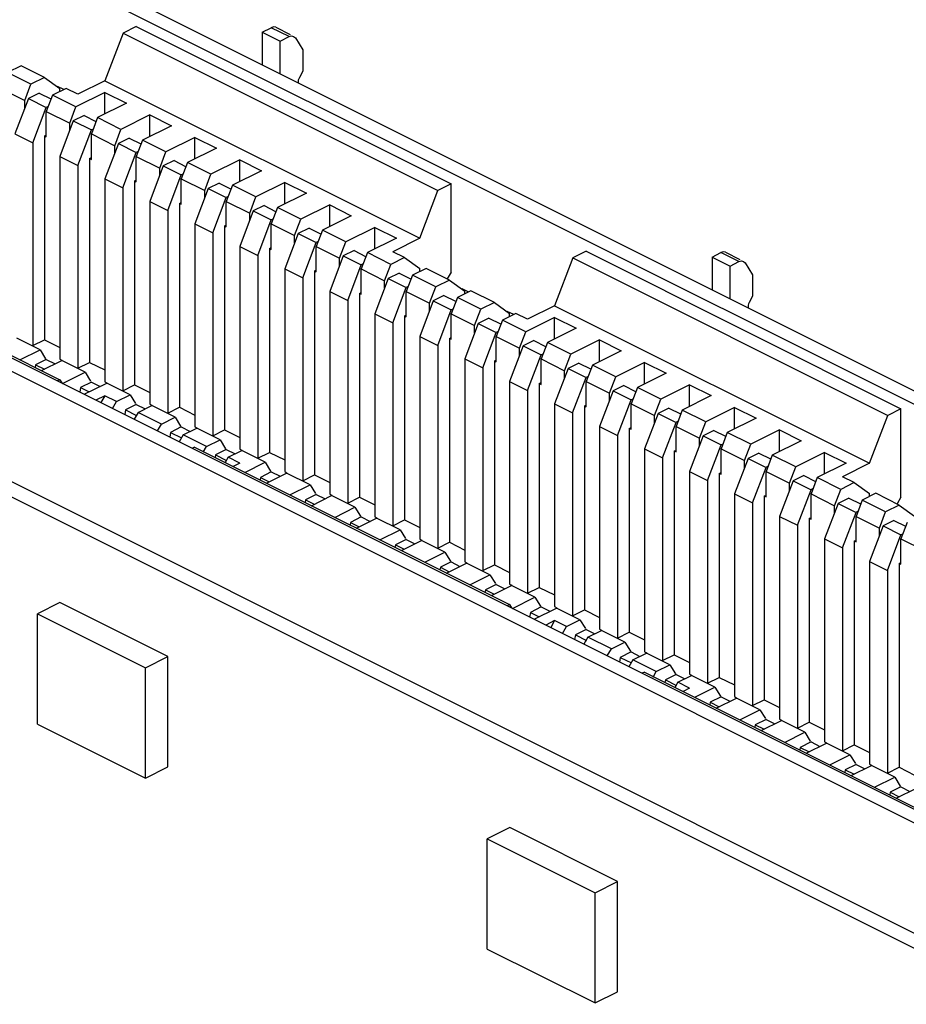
# Paper-space layout '005_EXP_CORICANT_PE_DRAWING_3_1' of a CAD drawing. Header units: millimetres. Extents: x 6 to 413, y 7 to 290.
# Tile 244 of 256: x 239.91 to 241.16, y 163.85 to 165.24. Entities that reach past the tile are written whole.
import ezdxf

# ---------------------------------------------------------------- set-up
doc = ezdxf.new("R2010")
doc.units = ezdxf.units.MM
doc.header["$LTSCALE"] = 23.1
doc.layers.add('119B00000215A_C_3_5353652_BL293', color=7, linetype='CONTINUOUS')

# ---------------------------------------------------------------- blocks, each defined once
blk = doc.blocks.new('119B00000215A_C_3_5353652_BL293', base_point=(238.9172, 165.473))
at = {"layer": '119B00000215A_C_3_5353652_BL293', "color": 7, "linetype": 'Continuous'}
for p, q in [((238.3822, 166.1089), (242.0469, 164.2767)), ((238.3822, 166.0898), (242.0278, 164.2671)), ((238.3822, 165.5171), (241.4551, 163.9807)), ((238.3817, 165.4982), (241.436, 163.9712)), ((238.3822, 165.342), (241.436, 163.8153)), ((238.3822, 165.3206), (241.4551, 163.7843)), ((240.0552, 165.2189), (240.0295, 165.1515)), ((240.074, 165.2284), (240.0552, 165.2189)), ((240.0552, 165.2189), (240.5007, 164.9962)), ((240.074, 165.2284), (240.5195, 165.0056)), ((240.2521, 165.2203), (240.2647, 165.2265)), ((240.2521, 165.2203), (240.2776, 165.2075)), ((240.2521, 165.2203), (240.2521, 165.174)), ((240.2902, 165.2138), (240.2647, 165.2265)), ((240.2712, 165.227), (240.2916, 165.2167)), ((240.2776, 165.2075), (240.2902, 165.2138)), ((240.2776, 165.1612), (240.2776, 165.2075)), ((240.2966, 165.2142), (240.299, 165.212)), ((240.299, 165.212), (240.3094, 165.1951)), ((240.3094, 165.1951), (240.3094, 165.1649)), ((239.9111, 165.1725), (239.8919, 165.1629)), ((239.9442, 165.156), (239.9111, 165.1725)), ((240.3094, 165.1649), (240.3047, 165.1562)), ((239.925, 165.1464), (239.8919, 165.1629)), ((239.9442, 165.156), (239.925, 165.1464)), ((239.9442, 165.156), (239.9658, 165.1403)), ((240.0295, 165.1515), (239.9913, 165.1324)), ((240.0295, 165.1515), (240.475, 164.9288)), ((240.3031, 165.1501), (240.3031, 165.1485)), ((239.8831, 165.1398), (239.9162, 165.1233)), ((239.9162, 165.1233), (239.925, 165.1464)), ((239.9747, 165.1407), (239.9556, 165.1311)), ((239.962, 165.144), (239.9711, 165.1395)), ((239.9658, 165.1362), (239.9658, 165.1403)), ((239.9913, 165.1324), (239.9747, 165.1407)), ((239.9213, 165.1264), (239.9022, 165.0763)), ((239.9162, 165.113), (239.9162, 165.1233)), ((239.9366, 165.134), (239.9213, 165.1264)), ((239.9213, 165.1264), (239.9467, 165.1137)), ((239.9366, 165.134), (239.9529, 165.1258)), ((239.9556, 165.1311), (239.9467, 165.108)), ((239.9886, 165.1146), (239.9556, 165.1311)), ((240.0295, 165.135), (239.9886, 165.1146)), ((240.0295, 165.135), (240.06, 165.1197)), ((240.0295, 165.1044), (240.0295, 165.135)), ((239.9276, 165.0636), (239.9467, 165.1137)), ((239.9494, 165.115), (239.9467, 165.1137)), ((239.9467, 165.108), (239.9798, 165.0914)), ((239.9467, 165.0721), (239.9467, 165.108)), ((239.9798, 165.0914), (239.9886, 165.1146)), ((240.06, 165.1197), (240.0192, 165.0993)), ((239.9849, 165.0946), (239.9658, 165.0445)), ((240.0002, 165.1022), (239.9849, 165.0946)), ((239.9849, 165.0946), (240.0104, 165.0818)), ((240.0002, 165.1022), (240.0166, 165.094)), ((240.0192, 165.0993), (240.0104, 165.0762)), ((240.0523, 165.0827), (240.0192, 165.0993)), ((240.0931, 165.1032), (240.0523, 165.0827)), ((240.0931, 165.1032), (240.1237, 165.0879)), ((240.0931, 165.0726), (240.0931, 165.1032)), ((239.9798, 165.0812), (239.9798, 165.0914)), ((239.9913, 165.0318), (240.0104, 165.0818)), ((240.013, 165.0832), (240.0104, 165.0818)), ((240.0435, 165.0596), (240.0523, 165.0827)), ((240.1237, 165.0879), (240.0828, 165.0675)), ((239.9022, 165.0763), (239.9276, 165.0636)), ((239.9442, 165.0734), (239.9457, 165.0742)), ((239.9442, 165.0734), (239.9467, 165.0721)), ((239.9442, 165.0734), (239.9442, 164.785)), ((240.0104, 165.0762), (240.0435, 165.0596)), ((240.0104, 165.0403), (240.0104, 165.0762)), ((240.0638, 165.0704), (240.0486, 165.0628)), ((240.0638, 165.0704), (240.0802, 165.0622)), ((240.0828, 165.0675), (240.074, 165.0444)), ((240.1159, 165.0509), (240.0828, 165.0675)), ((240.1567, 165.0713), (240.1159, 165.0509)), ((240.1567, 165.0713), (240.1873, 165.0561)), ((240.1567, 165.0408), (240.1567, 165.0713)), ((239.9276, 165.0636), (239.9276, 164.7768)), ((240.0486, 165.0628), (240.0295, 165.0127)), ((240.0435, 165.0494), (240.0435, 165.0596)), ((240.0486, 165.0628), (240.074, 165.05)), ((240.1873, 165.0561), (240.1465, 165.0356)), ((239.9658, 165.0445), (239.9913, 165.0318)), ((239.9658, 165.0445), (239.9658, 164.7577)), ((240.0078, 165.0416), (240.0094, 165.0424)), ((240.0078, 165.0416), (240.0104, 165.0403)), ((240.0078, 165.0416), (240.0078, 164.7532)), ((240.0549, 164.9999), (240.074, 165.05)), ((240.0767, 165.0514), (240.074, 165.05)), ((240.074, 165.0444), (240.1071, 165.0278)), ((240.074, 165.0085), (240.074, 165.0444)), ((240.1071, 165.0278), (240.1159, 165.0509)), ((240.1275, 165.0386), (240.1122, 165.0309)), ((240.1275, 165.0386), (240.1438, 165.0304)), ((240.2204, 165.0395), (240.1796, 165.0191)), ((240.2204, 165.0395), (240.2509, 165.0242)), ((240.2204, 165.009), (240.2204, 165.0395)), ((239.9913, 165.0318), (239.9913, 164.7449)), ((240.1122, 165.0309), (240.0931, 164.9808)), ((240.1071, 165.0175), (240.1071, 165.0278)), ((240.1122, 165.0309), (240.1377, 165.0182)), ((240.1465, 165.0356), (240.1377, 165.0125)), ((240.1796, 165.0191), (240.1465, 165.0356)), ((240.2509, 165.0242), (240.2101, 165.0038)), ((240.0295, 165.0127), (240.0549, 164.9999)), ((240.0295, 165.0127), (240.0295, 164.7258)), ((240.0715, 165.0098), (240.073, 165.0105)), ((240.1186, 164.9681), (240.1377, 165.0182)), ((240.1403, 165.0195), (240.1377, 165.0182)), ((240.1377, 165.0125), (240.1708, 164.996)), ((240.1377, 164.9767), (240.1377, 165.0125)), ((240.1708, 164.996), (240.1796, 165.0191)), ((240.0549, 164.9999), (240.0549, 164.7131)), ((240.0715, 165.0098), (240.074, 165.0085)), ((240.0715, 165.0098), (240.0715, 164.7214)), ((240.1759, 164.9991), (240.1568, 164.949)), ((240.1708, 164.9857), (240.1708, 164.996)), ((240.1911, 165.0067), (240.1759, 164.9991)), ((240.1759, 164.9991), (240.2013, 164.9864)), ((240.1911, 165.0067), (240.2075, 164.9986)), ((240.2101, 165.0038), (240.2013, 164.9807)), ((240.2432, 164.9873), (240.2101, 165.0038)), ((240.284, 165.0077), (240.2432, 164.9873)), ((240.284, 165.0077), (240.3146, 164.9924)), ((240.284, 164.9771), (240.284, 165.0077)), ((240.475, 164.9288), (240.5007, 164.9962)), ((240.5195, 165.0056), (240.5007, 164.9962)), ((240.5195, 164.8809), (240.5195, 165.0056)), ((240.1822, 164.9363), (240.2013, 164.9864)), ((240.204, 164.9877), (240.2013, 164.9864)), ((240.2344, 164.9642), (240.2432, 164.9873)), ((240.3146, 164.9924), (240.2738, 164.972)), ((240.0931, 164.9808), (240.1186, 164.9681)), ((240.0931, 164.9808), (240.0931, 164.694)), ((240.1186, 164.9681), (240.1186, 164.6813)), ((240.1351, 164.978), (240.1366, 164.9787)), ((240.1351, 164.978), (240.1377, 164.9767)), ((240.1351, 164.978), (240.1351, 164.6896)), ((240.2013, 164.9807), (240.2344, 164.9642)), ((240.2013, 164.9449), (240.2013, 164.9807)), ((240.2548, 164.9749), (240.2395, 164.9673)), ((240.2548, 164.9749), (240.2711, 164.9667)), ((240.2738, 164.972), (240.2649, 164.9489)), ((240.3069, 164.9555), (240.2738, 164.972)), ((240.3477, 164.9759), (240.3069, 164.9555)), ((240.3477, 164.9759), (240.3782, 164.9606)), ((240.3477, 164.9453), (240.3477, 164.9759)), ((240.2395, 164.9673), (240.2204, 164.9172)), ((240.2344, 164.9539), (240.2344, 164.9642)), ((240.2395, 164.9673), (240.265, 164.9546)), ((240.2459, 164.9045), (240.265, 164.9546)), ((240.2676, 164.9559), (240.265, 164.9546)), ((240.298, 164.9324), (240.3069, 164.9555)), ((240.3782, 164.9606), (240.3374, 164.9402)), ((239.5201, 164.9514), (239.9656, 164.7286)), ((240.1568, 164.949), (240.1822, 164.9363)), ((240.1568, 164.949), (240.1568, 164.6622)), ((240.1988, 164.9461), (240.2003, 164.9469)), ((240.1988, 164.9461), (240.2013, 164.9449)), ((240.1988, 164.9461), (240.1988, 164.6577)), ((240.2649, 164.9489), (240.298, 164.9324)), ((240.2649, 164.913), (240.2649, 164.9489)), ((240.3184, 164.9431), (240.3031, 164.9355)), ((240.3184, 164.9431), (240.3348, 164.9349)), ((240.4113, 164.9441), (240.3705, 164.9236)), ((240.4113, 164.9441), (240.4419, 164.9288)), ((240.4113, 164.9135), (240.4113, 164.9441)), ((240.1822, 164.9363), (240.1822, 164.6495)), ((240.3031, 164.9355), (240.284, 164.8854)), ((240.298, 164.9221), (240.298, 164.9324)), ((240.3031, 164.9355), (240.3286, 164.9227)), ((240.3374, 164.9402), (240.3286, 164.9171)), ((240.3705, 164.9236), (240.3374, 164.9402)), ((240.4419, 164.9288), (240.401, 164.9084)), ((240.475, 164.9288), (240.4368, 164.9097)), ((240.2204, 164.9172), (240.2459, 164.9045)), ((240.2204, 164.9172), (240.2204, 164.6304)), ((240.2624, 164.9143), (240.2639, 164.9151)), ((240.2624, 164.9143), (240.2649, 164.913)), ((240.2624, 164.9143), (240.2624, 164.6259)), ((240.3095, 164.8727), (240.3286, 164.9227)), ((240.3313, 164.9241), (240.3286, 164.9227)), ((240.3286, 164.9171), (240.3617, 164.9005)), ((240.3286, 164.8812), (240.3286, 164.9171)), ((240.3617, 164.9005), (240.3705, 164.9236)), ((240.2459, 164.9045), (240.2459, 164.6177)), ((240.3668, 164.9037), (240.3477, 164.8536)), ((240.3617, 164.8903), (240.3617, 164.9005)), ((240.382, 164.9113), (240.3668, 164.9037)), ((240.3668, 164.9037), (240.3922, 164.8909)), ((240.382, 164.9113), (240.3984, 164.9031)), ((240.401, 164.9084), (240.3922, 164.8853)), ((240.4341, 164.8918), (240.401, 164.9084)), ((240.4533, 164.9014), (240.4341, 164.8918)), ((240.4533, 164.9014), (240.4368, 164.9097)), ((240.4533, 164.9014), (240.475, 164.8857)), ((240.6916, 164.9008), (240.6659, 164.8333)), ((240.7104, 164.9102), (240.6916, 164.9008)), ((240.6916, 164.9008), (241.1371, 164.678)), ((240.7104, 164.9102), (241.1559, 164.6874)), ((240.8886, 164.9021), (240.9011, 164.9084)), ((240.8886, 164.9021), (240.914, 164.8893)), ((240.8886, 164.9021), (240.8886, 164.8558)), ((240.9266, 164.8956), (240.9011, 164.9084)), ((240.9076, 164.9088), (240.928, 164.8985)), ((240.284, 164.8854), (240.3095, 164.8727)), ((240.284, 164.8854), (240.284, 164.5986)), ((240.3731, 164.8408), (240.3922, 164.8909)), ((240.3949, 164.8923), (240.3922, 164.8909)), ((240.3922, 164.8853), (240.4253, 164.8687)), ((240.3922, 164.8494), (240.3922, 164.8853)), ((240.4253, 164.8687), (240.4341, 164.8918)), ((240.4839, 164.8861), (240.4647, 164.8766)), ((240.475, 164.8817), (240.475, 164.8857)), ((240.517, 164.8696), (240.4839, 164.8861)), ((240.914, 164.8893), (240.9266, 164.8956)), ((240.914, 164.8431), (240.914, 164.8893)), ((240.933, 164.896), (240.9354, 164.8938)), ((240.9354, 164.8938), (240.9458, 164.8769)), ((240.3095, 164.8727), (240.3095, 164.5858)), ((240.326, 164.8825), (240.3276, 164.8833)), ((240.326, 164.8825), (240.3286, 164.8812)), ((240.326, 164.8825), (240.326, 164.5941)), ((240.4304, 164.8718), (240.4113, 164.8218)), ((240.4457, 164.8795), (240.4304, 164.8718)), ((240.4304, 164.8718), (240.4559, 164.8591)), ((240.4457, 164.8795), (240.4621, 164.8713)), ((240.4647, 164.8766), (240.4559, 164.8534)), ((240.4978, 164.86), (240.4647, 164.8766)), ((240.5195, 164.8809), (240.514, 164.8713)), ((240.9458, 164.8769), (240.9458, 164.8467)), ((240.4253, 164.8585), (240.4253, 164.8687)), ((240.4368, 164.809), (240.4559, 164.8591)), ((240.4585, 164.8604), (240.4559, 164.8591)), ((240.489, 164.8369), (240.4978, 164.86)), ((240.517, 164.8696), (240.4978, 164.86)), ((240.517, 164.8696), (240.5386, 164.8539)), ((240.5348, 164.8577), (240.5439, 164.8531)), ((240.3477, 164.8536), (240.3731, 164.8408)), ((240.3477, 164.8536), (240.3477, 164.5667)), ((240.3897, 164.8507), (240.3912, 164.8514)), ((240.3897, 164.8507), (240.3922, 164.8494)), ((240.3897, 164.8507), (240.3897, 164.5623)), ((240.4559, 164.8534), (240.489, 164.8369)), ((240.4559, 164.8176), (240.4559, 164.8534)), ((240.5093, 164.8477), (240.4941, 164.84)), ((240.5093, 164.8477), (240.5257, 164.8395)), ((240.5283, 164.8447), (240.5195, 164.8216)), ((240.5475, 164.8543), (240.5283, 164.8447)), ((240.5614, 164.8282), (240.5283, 164.8447)), ((240.5386, 164.8499), (240.5386, 164.8539)), ((240.5806, 164.8378), (240.5475, 164.8543)), ((240.9458, 164.8467), (240.9411, 164.838)), ((240.3731, 164.8408), (240.3731, 164.554)), ((240.4941, 164.84), (240.475, 164.7899)), ((240.489, 164.8266), (240.489, 164.8369)), ((240.4941, 164.84), (240.5195, 164.8273)), ((240.5806, 164.8378), (240.5614, 164.8282)), ((240.5806, 164.8378), (240.6022, 164.8221)), ((240.6659, 164.8333), (240.6277, 164.8142)), ((240.6659, 164.8333), (241.1114, 164.6106)), ((240.9395, 164.8319), (240.9395, 164.8303)), ((240.4113, 164.8218), (240.4368, 164.809)), ((240.4113, 164.8218), (240.4113, 164.5349)), ((240.4533, 164.8189), (240.4549, 164.8196)), ((240.4533, 164.8189), (240.4559, 164.8176)), ((240.4533, 164.8189), (240.4533, 164.5305)), ((240.5004, 164.7772), (240.5195, 164.8273)), ((240.5222, 164.8286), (240.5195, 164.8273)), ((240.5195, 164.8216), (240.5526, 164.8051)), ((240.5195, 164.7858), (240.5195, 164.8216)), ((240.5526, 164.8051), (240.5614, 164.8282)), ((240.573, 164.8158), (240.5577, 164.8082)), ((240.573, 164.8158), (240.5893, 164.8076)), ((240.6112, 164.8225), (240.592, 164.8129)), ((240.5984, 164.8258), (240.6075, 164.8213)), ((240.6022, 164.8181), (240.6022, 164.8221)), ((240.6277, 164.8142), (240.6112, 164.8225)), ((240.6659, 164.8168), (240.6251, 164.7964)), ((240.6659, 164.8168), (240.6964, 164.8015)), ((240.6659, 164.7862), (240.6659, 164.8168)), ((240.4368, 164.809), (240.4368, 164.5222)), ((240.5577, 164.8082), (240.5386, 164.7581)), ((240.5526, 164.7948), (240.5526, 164.8051)), ((240.5577, 164.8082), (240.5832, 164.7955)), ((240.592, 164.8129), (240.5832, 164.7898)), ((240.6251, 164.7964), (240.592, 164.8129)), ((240.6964, 164.8015), (240.6556, 164.7811)), ((239.9379, 164.771), (239.9048, 164.7875)), ((240.475, 164.7899), (240.5004, 164.7772)), ((240.475, 164.7899), (240.475, 164.5031)), ((240.517, 164.787), (240.5185, 164.7878)), ((240.5641, 164.7454), (240.5832, 164.7955)), ((240.5858, 164.7968), (240.5832, 164.7955)), ((240.5832, 164.7898), (240.6162, 164.7733)), ((240.5832, 164.754), (240.5832, 164.7898)), ((240.6162, 164.7733), (240.6251, 164.7964)), ((239.9276, 164.7768), (239.9442, 164.785)), ((239.9442, 164.785), (239.9658, 164.7742)), ((240.5004, 164.7772), (240.5004, 164.4904)), ((240.517, 164.787), (240.5195, 164.7858)), ((240.517, 164.787), (240.517, 164.4987)), ((240.6214, 164.7764), (240.6022, 164.7263)), ((240.6162, 164.763), (240.6162, 164.7733)), ((240.6366, 164.784), (240.6214, 164.7764)), ((240.6214, 164.7764), (240.6468, 164.7637)), ((240.6366, 164.784), (240.653, 164.7758)), ((240.6556, 164.7811), (240.6468, 164.758)), ((240.6887, 164.7646), (240.6556, 164.7811)), ((240.7295, 164.785), (240.6887, 164.7646)), ((240.7295, 164.785), (240.7601, 164.7697)), ((240.7295, 164.7544), (240.7295, 164.785)), ((239.9094, 164.7567), (239.9379, 164.771)), ((239.9379, 164.771), (239.9457, 164.7584)), ((240.6277, 164.7136), (240.6468, 164.7637)), ((240.6495, 164.765), (240.6468, 164.7637)), ((240.6799, 164.7414), (240.6887, 164.7646)), ((240.7601, 164.7697), (240.7193, 164.7493)), ((239.9315, 164.7496), (239.9309, 164.746)), ((239.9467, 164.7573), (239.9315, 164.7496)), ((239.9315, 164.7496), (239.9439, 164.7434)), ((239.94, 164.7415), (239.9685, 164.7557)), ((239.9467, 164.7573), (239.9592, 164.7511)), ((239.9658, 164.7577), (239.9687, 164.7562)), ((240.0016, 164.7392), (239.9685, 164.7557)), ((239.9913, 164.7449), (240.0078, 164.7532)), ((240.0078, 164.7532), (240.0295, 164.7424)), ((240.5386, 164.7581), (240.5641, 164.7454)), ((240.5386, 164.7581), (240.5386, 164.4713)), ((240.5641, 164.7454), (240.5641, 164.4586)), ((240.5806, 164.7552), (240.5821, 164.756)), ((240.5806, 164.7552), (240.5832, 164.754)), ((240.5806, 164.7552), (240.5806, 164.4668)), ((240.6468, 164.758), (240.6799, 164.7414)), ((240.6468, 164.7221), (240.6468, 164.758)), ((240.7003, 164.7522), (240.685, 164.7446)), ((240.7003, 164.7522), (240.7166, 164.744)), ((240.7193, 164.7493), (240.7104, 164.7262)), ((240.7523, 164.7327), (240.7193, 164.7493)), ((240.7932, 164.7531), (240.7523, 164.7327)), ((240.7932, 164.7531), (240.8237, 164.7379)), ((240.7932, 164.7226), (240.7932, 164.7531)), ((239.9698, 164.7233), (240.0016, 164.7392)), ((240.0016, 164.7392), (240.0093, 164.7266)), ((240.685, 164.7446), (240.6659, 164.6945)), ((240.6799, 164.7312), (240.6799, 164.7414)), ((240.685, 164.7446), (240.7105, 164.7318)), ((240.6913, 164.6818), (240.7105, 164.7318)), ((240.7131, 164.7332), (240.7105, 164.7318)), ((240.7435, 164.7096), (240.7523, 164.7327)), ((240.8237, 164.7379), (240.7829, 164.7175)), ((239.9656, 164.7286), (239.9624, 164.727)), ((239.9656, 164.7286), (239.9685, 164.724)), ((239.9951, 164.7178), (239.994, 164.7112)), ((240.0104, 164.7254), (239.9951, 164.7178)), ((239.9951, 164.7178), (240.0075, 164.7116)), ((240.0004, 164.708), (240.0321, 164.7239)), ((240.0104, 164.7254), (240.0228, 164.7192)), ((240.0295, 164.7258), (240.0324, 164.7244)), ((240.0652, 164.7074), (240.0321, 164.7239)), ((240.0549, 164.7131), (240.0715, 164.7214)), ((240.0715, 164.7214), (240.0931, 164.7106)), ((240.6022, 164.7263), (240.6277, 164.7136)), ((240.6022, 164.7263), (240.6022, 164.4395)), ((240.6442, 164.7234), (240.6458, 164.7242)), ((240.6442, 164.7234), (240.6468, 164.7221)), ((240.6442, 164.7234), (240.6442, 164.435)), ((240.7104, 164.7262), (240.7435, 164.7096)), ((240.7104, 164.6903), (240.7104, 164.7262)), ((240.7639, 164.7204), (240.7486, 164.7127)), ((240.7639, 164.7204), (240.7803, 164.7122)), ((240.7829, 164.7175), (240.7741, 164.6943)), ((240.816, 164.7009), (240.7829, 164.7175)), ((240.8568, 164.7213), (240.816, 164.7009)), ((240.8568, 164.7213), (240.8874, 164.7061)), ((240.8568, 164.6908), (240.8568, 164.7213)), ((240.0295, 164.706), (240.0169, 164.6997)), ((240.0295, 164.706), (240.0238, 164.6963)), ((240.046, 164.6978), (240.0295, 164.706)), ((240.046, 164.6978), (240.0652, 164.7074)), ((240.0652, 164.7074), (240.073, 164.6948)), ((240.6277, 164.7136), (240.6277, 164.4267)), ((240.7486, 164.7127), (240.7295, 164.6627)), ((240.7435, 164.6994), (240.7435, 164.7096)), ((240.7486, 164.7127), (240.7741, 164.7)), ((240.8874, 164.7061), (240.8465, 164.6856)), ((240.0404, 164.688), (240.046, 164.6978)), ((240.074, 164.6936), (240.0588, 164.686)), ((240.074, 164.6936), (240.0864, 164.6874)), ((240.0766, 164.6825), (240.0958, 164.6921)), ((240.0931, 164.694), (240.096, 164.6926)), ((240.1289, 164.6755), (240.0958, 164.6921)), ((240.6659, 164.6945), (240.6913, 164.6818)), ((240.6659, 164.6945), (240.6659, 164.4077)), ((240.7079, 164.6916), (240.7094, 164.6923)), ((240.7079, 164.6916), (240.7104, 164.6903)), ((240.7079, 164.6916), (240.7079, 164.4032)), ((240.755, 164.6499), (240.7741, 164.7)), ((240.7767, 164.7013), (240.7741, 164.7)), ((240.7741, 164.6943), (240.8072, 164.6778)), ((240.7741, 164.6585), (240.7741, 164.6943)), ((240.8072, 164.6778), (240.816, 164.7009)), ((240.0588, 164.686), (240.0576, 164.6794)), ((240.0588, 164.686), (240.0744, 164.6782)), ((240.0766, 164.6825), (240.0709, 164.6727)), ((240.1097, 164.6659), (240.0766, 164.6825)), ((240.1186, 164.6813), (240.1351, 164.6896)), ((240.1351, 164.6896), (240.1568, 164.6787)), ((240.6913, 164.6818), (240.6913, 164.3949)), ((240.8123, 164.6809), (240.7932, 164.6308)), ((240.8072, 164.6675), (240.8072, 164.6778)), ((240.8275, 164.6886), (240.8123, 164.6809)), ((240.8123, 164.6809), (240.8377, 164.6682)), ((240.8275, 164.6886), (240.8439, 164.6804)), ((240.8465, 164.6856), (240.8377, 164.6625)), ((240.8796, 164.6691), (240.8465, 164.6856)), ((240.9205, 164.6895), (240.8796, 164.6691)), ((240.9205, 164.6895), (240.951, 164.6742)), ((240.9205, 164.659), (240.9205, 164.6895)), ((241.1114, 164.6106), (241.1371, 164.678)), ((241.1559, 164.6874), (241.1371, 164.678)), ((241.1559, 164.5627), (241.1559, 164.6874)), ((240.104, 164.6562), (240.1097, 164.6659)), ((240.1097, 164.6659), (240.1289, 164.6755)), ((240.1377, 164.6618), (240.1224, 164.6542)), ((240.1289, 164.6755), (240.1366, 164.6629)), ((240.1377, 164.6618), (240.1501, 164.6556)), ((240.1568, 164.6622), (240.1597, 164.6608)), ((240.7295, 164.6627), (240.755, 164.6499)), ((240.7295, 164.6627), (240.7295, 164.3758)), ((240.8186, 164.6181), (240.8377, 164.6682)), ((240.8404, 164.6695), (240.8377, 164.6682)), ((240.8377, 164.6625), (240.8708, 164.646)), ((240.8377, 164.6267), (240.8377, 164.6625)), ((240.8708, 164.646), (240.8796, 164.6691)), ((240.951, 164.6742), (240.9102, 164.6538)), ((240.1224, 164.6542), (240.1213, 164.6476)), ((240.1224, 164.6542), (240.1381, 164.6464)), ((240.1402, 164.6507), (240.1346, 164.6409)), ((240.1402, 164.6507), (240.1594, 164.6603)), ((240.1733, 164.6341), (240.1402, 164.6507)), ((240.1925, 164.6437), (240.1594, 164.6603)), ((240.1822, 164.6495), (240.1988, 164.6577)), ((240.1988, 164.6577), (240.2204, 164.6469)), ((240.755, 164.6499), (240.755, 164.3631)), ((240.7715, 164.6598), (240.7731, 164.6605)), ((240.7715, 164.6598), (240.7741, 164.6585)), ((240.7715, 164.6598), (240.7715, 164.3714)), ((240.8759, 164.6491), (240.8568, 164.599)), ((240.8912, 164.6567), (240.8759, 164.6491)), ((240.8759, 164.6491), (240.9014, 164.6364)), ((240.8912, 164.6567), (240.9075, 164.6486)), ((240.9102, 164.6538), (240.9014, 164.6307)), ((240.9433, 164.6373), (240.9102, 164.6538)), ((240.9841, 164.6577), (240.9433, 164.6373)), ((240.9841, 164.6577), (241.0146, 164.6424)), ((240.9841, 164.6271), (240.9841, 164.6577)), ((240.1687, 164.6261), (240.1733, 164.6341)), ((240.1733, 164.6341), (240.1925, 164.6437)), ((240.1925, 164.6437), (240.2003, 164.6311)), ((240.8708, 164.6357), (240.8708, 164.646)), ((240.8823, 164.5863), (240.9014, 164.6364)), ((240.904, 164.6377), (240.9014, 164.6364)), ((240.9345, 164.6142), (240.9433, 164.6373)), ((241.0146, 164.6424), (240.9738, 164.622)), ((240.1565, 164.6332), (240.1533, 164.6316)), ((240.1565, 164.6332), (240.602, 164.4105)), ((240.1861, 164.6224), (240.1854, 164.6187)), ((240.2013, 164.63), (240.1861, 164.6224)), ((240.1861, 164.6224), (240.2017, 164.6145)), ((240.2013, 164.63), (240.2137, 164.6238)), ((240.2039, 164.6189), (240.2231, 164.6284)), ((240.2204, 164.6304), (240.2233, 164.6289)), ((240.2562, 164.6119), (240.2231, 164.6284)), ((240.2459, 164.6177), (240.2624, 164.6259)), ((240.2624, 164.6259), (240.284, 164.6151)), ((240.7932, 164.6308), (240.8186, 164.6181)), ((240.7932, 164.6308), (240.7932, 164.344)), ((240.8352, 164.6279), (240.8367, 164.6287)), ((240.8352, 164.6279), (240.8377, 164.6267)), ((240.8352, 164.6279), (240.8352, 164.3396)), ((240.9014, 164.6307), (240.9345, 164.6142)), ((240.9014, 164.5949), (240.9014, 164.6307)), ((240.9548, 164.6249), (240.9396, 164.6173)), ((240.9548, 164.6249), (240.9712, 164.6167)), ((240.9738, 164.622), (240.965, 164.5989)), ((241.0069, 164.6055), (240.9738, 164.622)), ((241.0477, 164.6259), (241.0069, 164.6055)), ((241.0477, 164.6259), (241.0783, 164.6106)), ((241.0477, 164.5953), (241.0477, 164.6259)), ((240.2039, 164.6189), (240.1997, 164.6116)), ((240.2204, 164.6106), (240.2039, 164.6189)), ((240.2204, 164.6106), (240.2111, 164.6059)), ((240.2276, 164.5976), (240.2562, 164.6119)), ((240.2562, 164.6119), (240.2639, 164.5993)), ((240.8186, 164.6181), (240.8186, 164.3313)), ((240.9396, 164.6173), (240.9205, 164.5672)), ((240.9345, 164.6039), (240.9345, 164.6142)), ((240.9396, 164.6173), (240.965, 164.6046)), ((241.0783, 164.6106), (241.0375, 164.5902)), ((241.1114, 164.6106), (241.0732, 164.5915)), ((240.265, 164.5982), (240.2497, 164.5905)), ((240.2582, 164.5824), (240.2867, 164.5966)), ((240.265, 164.5982), (240.2774, 164.592)), ((240.284, 164.5986), (240.2869, 164.5971)), ((240.3198, 164.5801), (240.2867, 164.5966)), ((240.3095, 164.5858), (240.326, 164.5941)), ((240.326, 164.5941), (240.3477, 164.5833)), ((240.8568, 164.599), (240.8823, 164.5863)), ((240.8568, 164.599), (240.8568, 164.3122)), ((240.8988, 164.5961), (240.9003, 164.5969)), ((240.8988, 164.5961), (240.9014, 164.5949)), ((240.8988, 164.5961), (240.8988, 164.3077)), ((240.9459, 164.5545), (240.965, 164.6046)), ((240.9677, 164.6059), (240.965, 164.6046)), ((240.965, 164.5989), (240.9981, 164.5823)), ((240.965, 164.563), (240.965, 164.5989)), ((240.9981, 164.5823), (241.0069, 164.6055)), ((241.0185, 164.5931), (241.0032, 164.5855)), ((241.0185, 164.5931), (241.0348, 164.5849)), ((240.2497, 164.5905), (240.2491, 164.5869)), ((240.2497, 164.5905), (240.2621, 164.5843)), ((240.2913, 164.5658), (240.3198, 164.5801)), ((240.3198, 164.5801), (240.3276, 164.5675)), ((240.8823, 164.5863), (240.8823, 164.2995)), ((241.0032, 164.5855), (240.9841, 164.5354)), ((240.9981, 164.5721), (240.9981, 164.5823)), ((241.0032, 164.5855), (241.0287, 164.5727)), ((241.0375, 164.5902), (241.0286, 164.5671)), ((241.0706, 164.5736), (241.0375, 164.5902)), ((241.0897, 164.5832), (241.0706, 164.5736)), ((241.0897, 164.5832), (241.0732, 164.5915)), ((241.0897, 164.5832), (241.1114, 164.5676)), ((240.3286, 164.5664), (240.3133, 164.5587)), ((240.3218, 164.5505), (240.3503, 164.5648)), ((240.3286, 164.5664), (240.341, 164.5601)), ((240.3477, 164.5667), (240.3506, 164.5653)), ((240.3834, 164.5483), (240.3503, 164.5648)), ((240.9205, 164.5672), (240.9459, 164.5545)), ((240.9205, 164.5672), (240.9205, 164.2804)), ((240.9625, 164.5643), (240.964, 164.5651)), ((240.9625, 164.5643), (240.965, 164.563)), ((240.9625, 164.5643), (240.9625, 164.2759)), ((241.0096, 164.5227), (241.0287, 164.5727)), ((241.0286, 164.5671), (241.0617, 164.5505)), ((241.0286, 164.5312), (241.0286, 164.5671)), ((241.0313, 164.5741), (241.0287, 164.5727)), ((241.0617, 164.5505), (241.0706, 164.5736)), ((241.1203, 164.568), (241.1011, 164.5584)), ((241.1114, 164.5635), (241.1114, 164.5676)), ((241.1534, 164.5514), (241.1203, 164.568)), ((240.3133, 164.5587), (240.3127, 164.5551)), ((240.3133, 164.5587), (240.3258, 164.5525)), ((240.3731, 164.554), (240.3897, 164.5623)), ((240.3897, 164.5623), (240.4113, 164.5515)), ((240.9459, 164.5545), (240.9459, 164.2677)), ((241.0668, 164.5537), (241.0477, 164.5036)), ((241.0617, 164.5403), (241.0617, 164.5505)), ((241.0821, 164.5613), (241.0668, 164.5537)), ((241.0668, 164.5537), (241.0923, 164.5409)), ((241.0821, 164.5613), (241.0985, 164.5531)), ((241.1011, 164.5584), (241.0923, 164.5353)), ((241.1342, 164.5418), (241.1011, 164.5584)), ((241.1534, 164.5514), (241.1342, 164.5418)), ((241.1559, 164.5627), (241.1504, 164.5532)), ((241.1534, 164.5514), (241.175, 164.5357)), ((240.3549, 164.534), (240.3834, 164.5483)), ((240.3834, 164.5483), (240.3912, 164.5357)), ((241.0732, 164.4908), (241.0923, 164.5409)), ((241.095, 164.5423), (241.0923, 164.5409)), ((241.1254, 164.5187), (241.1342, 164.5418)), ((240.377, 164.5269), (240.3764, 164.5233)), ((240.3922, 164.5345), (240.377, 164.5269)), ((240.377, 164.5269), (240.3894, 164.5207)), ((240.3855, 164.5187), (240.414, 164.533)), ((240.3922, 164.5345), (240.4047, 164.5283)), ((240.4113, 164.5349), (240.4142, 164.5335)), ((240.4471, 164.5164), (240.414, 164.533)), ((240.4368, 164.5222), (240.4533, 164.5305)), ((240.4533, 164.5305), (240.475, 164.5197)), ((240.9841, 164.5354), (241.0096, 164.5227)), ((240.9841, 164.5354), (240.9841, 164.2486)), ((241.0096, 164.5227), (241.0096, 164.2358)), ((241.0261, 164.5325), (241.0276, 164.5333)), ((241.0261, 164.5325), (241.0286, 164.5312)), ((241.0261, 164.5325), (241.0261, 164.2441)), ((241.0923, 164.5353), (241.1254, 164.5187)), ((241.0923, 164.4994), (241.0923, 164.5353)), ((241.1457, 164.5295), (241.1305, 164.5218)), ((241.1457, 164.5295), (241.1621, 164.5213)), ((241.1647, 164.5266), (241.1559, 164.5034)), ((240.4186, 164.5022), (240.4471, 164.5164)), ((240.4471, 164.5164), (240.4548, 164.5039)), ((241.1305, 164.5218), (241.1114, 164.4717)), ((241.1254, 164.5084), (241.1254, 164.5187)), ((241.1305, 164.5218), (241.1559, 164.5091)), ((241.1368, 164.459), (241.1559, 164.5091)), ((241.1586, 164.5104), (241.1559, 164.5091)), ((240.4406, 164.4951), (240.44, 164.4915)), ((240.4559, 164.5027), (240.4406, 164.4951)), ((240.4406, 164.4951), (240.453, 164.4889)), ((240.4491, 164.4869), (240.4776, 164.5012)), ((240.4559, 164.5027), (240.4683, 164.4965)), ((240.475, 164.5031), (240.4779, 164.5017)), ((240.5107, 164.4846), (240.4776, 164.5012)), ((240.5004, 164.4904), (240.517, 164.4987)), ((240.517, 164.4987), (240.5386, 164.4878)), ((241.0477, 164.5036), (241.0732, 164.4908)), ((241.0477, 164.5036), (241.0477, 164.2167)), ((241.0897, 164.5007), (241.0913, 164.5014)), ((241.0897, 164.5007), (241.0923, 164.4994)), ((241.0897, 164.5007), (241.0897, 164.2123)), ((241.1559, 164.5034), (241.189, 164.4869)), ((241.1559, 164.4676), (241.1559, 164.5034)), ((240.4822, 164.4704), (240.5107, 164.4846)), ((240.5107, 164.4846), (240.5185, 164.472)), ((241.0732, 164.4908), (241.0732, 164.204)), ((240.5195, 164.4709), (240.5043, 164.4633)), ((240.5127, 164.4551), (240.5413, 164.4694)), ((240.5195, 164.4709), (240.5319, 164.4647)), ((240.5386, 164.4713), (240.5415, 164.4698)), ((240.5744, 164.4528), (240.5413, 164.4694)), ((240.5641, 164.4586), (240.5806, 164.4668)), ((240.5806, 164.4668), (240.6022, 164.456)), ((241.1114, 164.4717), (241.1368, 164.459)), ((241.1114, 164.4717), (241.1114, 164.1849)), ((241.1534, 164.4689), (241.1549, 164.4696)), ((241.1534, 164.4689), (241.1559, 164.4676)), ((241.1534, 164.4689), (241.1534, 164.1805)), ((240.5043, 164.4633), (240.5036, 164.4596)), ((240.5043, 164.4633), (240.5167, 164.4571)), ((241.1368, 164.459), (241.1368, 164.1722)), ((240.5458, 164.4385), (240.5744, 164.4528)), ((240.5832, 164.4391), (240.5679, 164.4314)), ((240.5744, 164.4528), (240.5821, 164.4402)), ((240.5832, 164.4391), (240.5956, 164.4329)), ((240.6022, 164.4395), (240.6051, 164.438)), ((240.5679, 164.4314), (240.5673, 164.4278)), ((240.5679, 164.4314), (240.5803, 164.4252)), ((240.5764, 164.4233), (240.6049, 164.4375)), ((240.638, 164.421), (240.6049, 164.4375)), ((240.6277, 164.4267), (240.6442, 164.435)), ((240.6442, 164.435), (240.6659, 164.4242)), ((239.9659, 164.4135), (239.934, 164.3976)), ((240.1186, 164.3371), (239.9659, 164.4135)), ((240.6062, 164.4051), (240.638, 164.421)), ((240.638, 164.421), (240.6458, 164.4084)), ((239.934, 164.3976), (240.0868, 164.3212)), ((239.934, 164.2417), (239.934, 164.3976)), ((240.602, 164.4105), (240.5988, 164.4088)), ((240.602, 164.4105), (240.6049, 164.4058)), ((240.6315, 164.3996), (240.6304, 164.393)), ((240.6468, 164.4073), (240.6315, 164.3996)), ((240.6315, 164.3996), (240.644, 164.3934)), ((240.6368, 164.3898), (240.6685, 164.4057)), ((240.6468, 164.4073), (240.6592, 164.4011)), ((240.6659, 164.4077), (240.6688, 164.4062)), ((240.7016, 164.3892), (240.6685, 164.4057)), ((240.6913, 164.3949), (240.7079, 164.4032)), ((240.7079, 164.4032), (240.7295, 164.3924)), ((240.6659, 164.3879), (240.6533, 164.3816)), ((240.6659, 164.3879), (240.6603, 164.3781)), ((240.6825, 164.3796), (240.6659, 164.3879)), ((240.6825, 164.3796), (240.7016, 164.3892)), ((240.7016, 164.3892), (240.7094, 164.3766)), ((240.6768, 164.3698), (240.6825, 164.3796)), ((240.7104, 164.3754), (240.6952, 164.3678)), ((240.7104, 164.3754), (240.7229, 164.3692)), ((240.713, 164.3643), (240.7322, 164.3739)), ((240.7295, 164.3758), (240.7324, 164.3744)), ((240.7653, 164.3574), (240.7322, 164.3739)), ((240.755, 164.3631), (240.7715, 164.3714)), ((240.7715, 164.3714), (240.7932, 164.3606)), ((240.6952, 164.3678), (240.6941, 164.3612)), ((240.6952, 164.3678), (240.7108, 164.36)), ((240.713, 164.3643), (240.7074, 164.3546)), ((240.7461, 164.3478), (240.713, 164.3643)), ((240.7461, 164.3478), (240.7653, 164.3574)), ((240.7653, 164.3574), (240.7731, 164.3448)), ((240.7404, 164.338), (240.7461, 164.3478)), ((240.7741, 164.3436), (240.7588, 164.336)), ((240.7741, 164.3436), (240.7865, 164.3374)), ((240.7767, 164.3325), (240.7958, 164.3421)), ((240.7932, 164.344), (240.7961, 164.3426)), ((240.8289, 164.3255), (240.7958, 164.3421)), ((240.0868, 164.3212), (240.1186, 164.3371)), ((240.1186, 164.1813), (240.1186, 164.3371)), ((240.7588, 164.336), (240.7577, 164.3294)), ((240.7588, 164.336), (240.7745, 164.3282)), ((240.7767, 164.3325), (240.771, 164.3227)), ((240.8097, 164.3159), (240.7767, 164.3325)), ((240.8186, 164.3313), (240.8352, 164.3396)), ((240.8352, 164.3396), (240.8568, 164.3287)), ((240.0868, 164.1653), (240.0868, 164.3212)), ((240.7929, 164.315), (240.7897, 164.3134)), ((240.7929, 164.315), (241.2384, 164.0923)), ((240.8051, 164.3079), (240.8097, 164.3159)), ((240.8097, 164.3159), (240.8289, 164.3255)), ((240.8289, 164.3255), (240.8367, 164.3129)), ((240.8225, 164.3042), (240.8219, 164.3005)), ((240.8377, 164.3118), (240.8225, 164.3042)), ((240.8225, 164.3042), (240.8381, 164.2963)), ((240.8403, 164.3007), (240.8361, 164.2934)), ((240.8377, 164.3118), (240.8501, 164.3056)), ((240.8403, 164.3007), (240.8595, 164.3103)), ((240.8568, 164.2924), (240.8403, 164.3007)), ((240.8568, 164.3122), (240.8597, 164.3107)), ((240.8926, 164.2937), (240.8595, 164.3103)), ((240.8823, 164.2995), (240.8988, 164.3077)), ((240.8988, 164.3077), (240.9205, 164.2969)), ((240.8568, 164.2924), (240.8475, 164.2877)), ((240.864, 164.2795), (240.8926, 164.2937)), ((240.8926, 164.2937), (240.9003, 164.2811)), ((240.8861, 164.2724), (240.8855, 164.2687)), ((240.9014, 164.28), (240.8861, 164.2724)), ((240.8861, 164.2724), (240.8985, 164.2661)), ((240.8946, 164.2642), (240.9231, 164.2784)), ((240.9014, 164.28), (240.9138, 164.2738)), ((240.9205, 164.2804), (240.9234, 164.2789)), ((240.9562, 164.2619), (240.9231, 164.2784)), ((240.9459, 164.2677), (240.9625, 164.2759)), ((240.9625, 164.2759), (240.9841, 164.2651)), ((240.9277, 164.2476), (240.9562, 164.2619)), ((240.9562, 164.2619), (240.964, 164.2493)), ((240.965, 164.2482), (240.9498, 164.2405)), ((240.9582, 164.2324), (240.9868, 164.2466)), ((240.965, 164.2482), (240.9774, 164.242)), ((240.9841, 164.2486), (240.987, 164.2471)), ((241.0199, 164.2301), (240.9868, 164.2466)), ((241.0096, 164.2358), (241.0261, 164.2441)), ((241.0261, 164.2441), (241.0477, 164.2333)), ((239.934, 164.2417), (240.0868, 164.1653)), ((240.9498, 164.2405), (240.9491, 164.2369)), ((240.9498, 164.2405), (240.9622, 164.2343)), ((240.9913, 164.2158), (241.0199, 164.2301)), ((241.0199, 164.2301), (241.0276, 164.2175)), ((241.0287, 164.2163), (241.0134, 164.2087)), ((241.0287, 164.2163), (241.0411, 164.2101)), ((241.0477, 164.2167), (241.0506, 164.2153)), ((241.0134, 164.2087), (241.0128, 164.2051)), ((241.0134, 164.2087), (241.0258, 164.2025)), ((241.0219, 164.2005), (241.0504, 164.2148)), ((241.0835, 164.1983), (241.0504, 164.2148)), ((241.0732, 164.204), (241.0897, 164.2123)), ((241.0897, 164.2123), (241.1114, 164.2015)), ((241.055, 164.184), (241.0835, 164.1983)), ((241.0835, 164.1983), (241.0913, 164.1857)), ((240.0868, 164.1653), (240.1186, 164.1813)), ((241.077, 164.1769), (241.0764, 164.1733)), ((241.0923, 164.1845), (241.077, 164.1769)), ((241.077, 164.1769), (241.0895, 164.1707)), ((241.0855, 164.1687), (241.114, 164.183)), ((241.0923, 164.1845), (241.1047, 164.1783)), ((241.1114, 164.1849), (241.1143, 164.1835)), ((241.1471, 164.1664), (241.114, 164.183)), ((241.1368, 164.1722), (241.1534, 164.1805)), ((241.1534, 164.1805), (241.175, 164.1696)), ((241.1186, 164.1522), (241.1471, 164.1664)), ((241.1471, 164.1664), (241.1549, 164.1539)), ((241.1559, 164.1527), (241.1407, 164.1451)), ((241.1492, 164.1369), (241.1777, 164.1512)), ((241.1559, 164.1527), (241.1684, 164.1465)), ((241.1407, 164.1451), (241.1401, 164.1415)), ((241.1407, 164.1451), (241.1531, 164.1389)), ((240.6023, 164.0953), (240.5705, 164.0794)), ((240.755, 164.019), (240.6023, 164.0953)), ((240.5705, 164.0794), (240.7232, 164.003)), ((240.5705, 163.9235), (240.5705, 164.0794)), ((240.7232, 164.003), (240.755, 164.019)), ((240.755, 163.8631), (240.755, 164.019)), ((240.7232, 163.8472), (240.7232, 164.003)), ((240.5705, 163.9235), (240.7232, 163.8472)), ((240.7232, 163.8472), (240.755, 163.8631))]:
    blk.add_line(p, q, dxfattribs=at)
for points in [[(240.2712, 165.227), (240.2682, 165.2275), (240.2647, 165.2265)], [(240.2902, 165.2138), (240.2937, 165.2148), (240.2966, 165.2142)], [(240.3047, 165.1562), (240.3038, 165.1542), (240.3032, 165.1521), (240.3031, 165.1501)], [(240.9076, 164.9088), (240.9046, 164.9093), (240.9011, 164.9084)], [(240.9266, 164.8956), (240.9301, 164.8966), (240.933, 164.896)], [(240.9411, 164.838), (240.9402, 164.836), (240.9397, 164.8339), (240.9395, 164.8319)]]:
    blk.add_lwpolyline(points, dxfattribs=at)

psp = doc.layouts.new('005_EXP_CORICANT_PE_DRAWING_3_1')

# ---------------------------------------------------------------- block references
at = {"layer": '119B00000215A_C_3_5353652_BL293'}
psp.add_blockref('119B00000215A_C_3_5353652_BL293', (238.9172, 165.473), dxfattribs=at)

doc.saveas('drawing.dxf')
